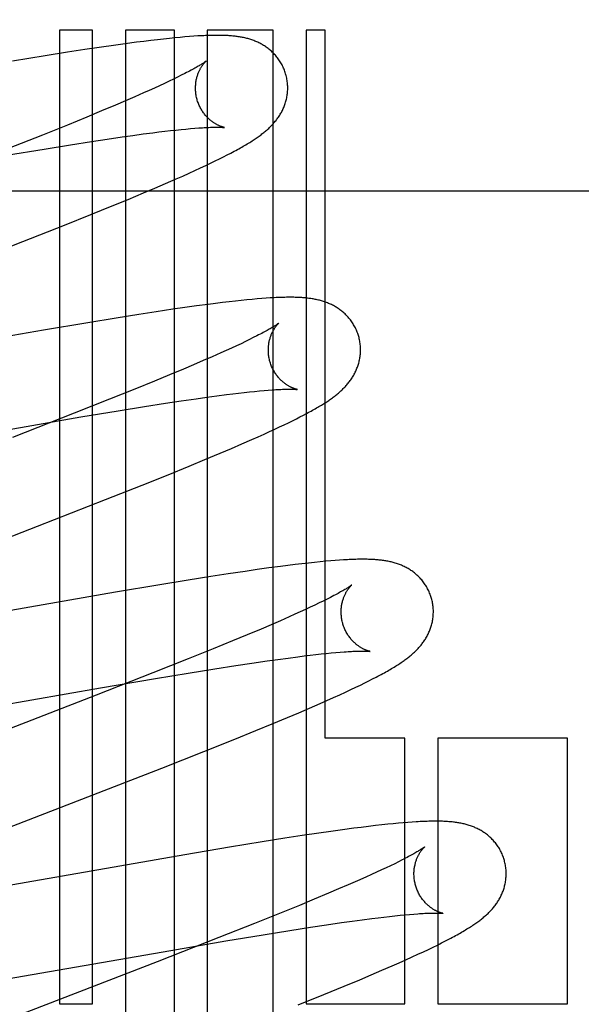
# Model space of a CAD drawing. Header units: inches. Extents: x 0 to 309, y 0 to 200.
# Tile 29 of 64: x 107.787 to 107.909, y 102.226 to 102.439. Entities that reach past the tile are written whole.
import ezdxf

# ---------------------------------------------------------------- set-up
doc = ezdxf.new("R2010")
doc.units = ezdxf.units.IN
doc.header["$LTSCALE"] = 17
doc.header["$MEASUREMENT"] = 0
doc.linetypes.add('HIDDEN', pattern=[0.2, 0.1, -0.1])
doc.layers.add('DEFAULT_2', color=8, linetype='HIDDEN')

msp = doc.modelspace()

# ---------------------------------------------------------------- linework, layer by layer
at = {"layer": 'DEFAULT_2', "color": 8, "linetype": 'HIDDEN'}
for p, q in [((107.80288, 102.43709), (107.79574, 102.43709)), ((107.79574, 102.43709), (107.79574, 102.22604)), ((107.80288, 102.22604), (107.80288, 102.43709)), ((107.82062, 102.43709), (107.81002, 102.43709)), ((107.81002, 102.43709), (107.81002, 102.1313)), ((107.81828, 102.4352), (107.81694, 102.43505)), ((107.81955, 102.43534), (107.81828, 102.4352)), ((107.82074, 102.43546), (107.81955, 102.43534)), ((107.82062, 102.07785), (107.82062, 102.43709)), ((107.82186, 102.43556), (107.82074, 102.43546)), ((107.82292, 102.43565), (107.82186, 102.43556)), ((107.82391, 102.43573), (107.82292, 102.43565)), ((107.82485, 102.4358), (107.82391, 102.43573)), ((107.84205, 102.43709), (107.82776, 102.43709)), ((107.82776, 102.43709), (107.82776, 102.06823)), ((107.84205, 102.05297), (107.84205, 102.43709)), ((107.85334, 102.43709), (107.84919, 102.43709)), ((107.84919, 102.43709), (107.84919, 102.22604)), ((107.85334, 102.28364), (107.85334, 102.43709)), ((107.80482, 102.43344), (107.80122, 102.4329)), ((107.80743, 102.43382), (107.80482, 102.43344)), ((107.80995, 102.43417), (107.80743, 102.43382)), ((107.8124, 102.43449), (107.80995, 102.43417)), ((107.81399, 102.43469), (107.8124, 102.43449)), ((107.8155, 102.43488), (107.81399, 102.43469)), ((107.81694, 102.43505), (107.8155, 102.43488)), ((107.79261, 102.43156), (107.78549, 102.43039)), ((107.79748, 102.43233), (107.79261, 102.43156)), ((107.80122, 102.4329), (107.79748, 102.43233)), ((107.82131, 102.42693), (107.82043, 102.4265)), ((107.82213, 102.42734), (107.82131, 102.42693)), ((107.82289, 102.42772), (107.82213, 102.42734)), ((107.81632, 102.42458), (107.81516, 102.42405)), ((107.81743, 102.42508), (107.81632, 102.42458)), ((107.81849, 102.42557), (107.81743, 102.42508)), ((107.81949, 102.42604), (107.81849, 102.42557)), ((107.82043, 102.4265), (107.81949, 102.42604)), ((107.81202, 102.42266), (107.80999, 102.42178)), ((107.81394, 102.42351), (107.81202, 102.42266)), ((107.81516, 102.42405), (107.81394, 102.42351)), ((107.80784, 102.42087), (107.80483, 102.4196)), ((107.80999, 102.42178), (107.80784, 102.42087)), ((107.80164, 102.41828), (107.79742, 102.41655)), ((107.80483, 102.4196), (107.80164, 102.41828)), ((107.79742, 102.41655), (107.79204, 102.41439)), ((107.82412, 102.41578), (107.82505, 102.41586)), ((107.79204, 102.41439), (107.78441, 102.41136)), ((107.80605, 102.4135), (107.80931, 102.41398)), ((107.80931, 102.41398), (107.81163, 102.41431)), ((107.81163, 102.41431), (107.81385, 102.41461)), ((107.81385, 102.41461), (107.81595, 102.41488)), ((107.81595, 102.41488), (107.81728, 102.41505)), ((107.81728, 102.41505), (107.81856, 102.4152)), ((107.81856, 102.4152), (107.81979, 102.41534)), ((107.81979, 102.41534), (107.82096, 102.41547)), ((107.82096, 102.41547), (107.82207, 102.41559)), ((107.82207, 102.41559), (107.82313, 102.41569)), ((107.82313, 102.41569), (107.82412, 102.41578)), ((107.79236, 102.41135), (107.7981, 102.41228)), ((107.7981, 102.41228), (107.80262, 102.41298)), ((107.80262, 102.41298), (107.80605, 102.4135)), ((107.78424, 102.41), (107.79236, 102.41135)), ((107.83039, 102.40921), (107.83126, 102.40965)), ((107.83126, 102.40965), (107.83209, 102.41007)), ((107.83209, 102.41007), (107.83286, 102.41047)), ((107.82629, 102.40725), (107.82742, 102.40778)), ((107.82742, 102.40778), (107.82847, 102.40828)), ((107.82847, 102.40828), (107.82946, 102.40876)), ((107.82946, 102.40876), (107.83039, 102.40921)), ((107.821, 102.40487), (107.82244, 102.4055)), ((107.82244, 102.4055), (107.8238, 102.40611)), ((107.8238, 102.40611), (107.82508, 102.40669)), ((107.82508, 102.40669), (107.82629, 102.40725)), ((107.81638, 102.40287), (107.81873, 102.40388)), ((107.81873, 102.40388), (107.821, 102.40487)), ((107.63154, 102.40229), (108.13154, 102.40229)), ((107.8106, 102.40044), (107.81396, 102.40185)), ((107.81396, 102.40185), (107.81638, 102.40287)), ((107.80253, 102.39715), (107.8071, 102.399)), ((107.8071, 102.399), (107.8106, 102.40044)), ((107.7968, 102.39486), (107.80253, 102.39715)), ((107.78774, 102.39128), (107.7968, 102.39486)), ((107.74827, 102.37597), (107.78774, 102.39128)), ((107.82793, 102.37767), (107.82545, 102.37733)), ((107.82952, 102.37787), (107.82793, 102.37767)), ((107.83104, 102.37806), (107.82952, 102.37787)), ((107.83248, 102.37823), (107.83104, 102.37806)), ((107.83385, 102.37838), (107.83248, 102.37823)), ((107.83514, 102.37852), (107.83385, 102.37838)), ((107.83635, 102.37865), (107.83514, 102.37852)), ((107.83749, 102.37875), (107.83635, 102.37865)), ((107.83855, 102.37885), (107.83749, 102.37875)), ((107.83956, 102.37893), (107.83855, 102.37885)), ((107.8405, 102.379), (107.83956, 102.37893)), ((107.81288, 102.37548), (107.80799, 102.3747)), ((107.81665, 102.37606), (107.81288, 102.37548)), ((107.82027, 102.3766), (107.81665, 102.37606)), ((107.82289, 102.37698), (107.82027, 102.3766)), ((107.82545, 102.37733), (107.82289, 102.37698)), ((107.80186, 102.3737), (107.79223, 102.37207)), ((107.80799, 102.3747), (107.80186, 102.3737)), ((107.79223, 102.37207), (107.74464, 102.36379)), ((107.83507, 102.36915), (107.83406, 102.36868)), ((107.83602, 102.36961), (107.83507, 102.36915)), ((107.83691, 102.37004), (107.83602, 102.36961)), ((107.83774, 102.37046), (107.83691, 102.37004)), ((107.83852, 102.37085), (107.83774, 102.37046)), ((107.83071, 102.36715), (107.82885, 102.36633)), ((107.83188, 102.36768), (107.83071, 102.36715)), ((107.833, 102.36819), (107.83188, 102.36768)), ((107.83406, 102.36868), (107.833, 102.36819)), ((107.82688, 102.36547), (107.8248, 102.36457)), ((107.82885, 102.36633), (107.82688, 102.36547)), ((107.82261, 102.36364), (107.81954, 102.36236)), ((107.8248, 102.36457), (107.82261, 102.36364)), ((107.8163, 102.36102), (107.81202, 102.35928)), ((107.81954, 102.36236), (107.8163, 102.36102)), ((107.81202, 102.35928), (107.80659, 102.3571)), ((107.83195, 102.35811), (107.83327, 102.35828)), ((107.83327, 102.35828), (107.83455, 102.35843)), ((107.83455, 102.35843), (107.83577, 102.35857)), ((107.83577, 102.35857), (107.83693, 102.3587)), ((107.83693, 102.3587), (107.83803, 102.35881)), ((107.83803, 102.35881), (107.83908, 102.35891)), ((107.83908, 102.35891), (107.84006, 102.359)), ((107.84006, 102.359), (107.84098, 102.35908)), ((107.80659, 102.3571), (107.79889, 102.35405)), ((107.81417, 102.35553), (107.81868, 102.35623)), ((107.81868, 102.35623), (107.8221, 102.35675)), ((107.8221, 102.35675), (107.82534, 102.35722)), ((107.82534, 102.35722), (107.82766, 102.35755)), ((107.82766, 102.35755), (107.82986, 102.35784)), ((107.82986, 102.35784), (107.83195, 102.35811)), ((107.79889, 102.35405), (107.78549, 102.34882)), ((107.80034, 102.35326), (107.80844, 102.35461)), ((107.80844, 102.35461), (107.81417, 102.35553)), ((107.8486, 102.35365), (107.8493, 102.35402)), ((107.78847, 102.35123), (107.80034, 102.35326)), ((107.84444, 102.35157), (107.84537, 102.35202)), ((107.84537, 102.35202), (107.84624, 102.35245)), ((107.84624, 102.35245), (107.84707, 102.35286)), ((107.84707, 102.35286), (107.84785, 102.35326)), ((107.84785, 102.35326), (107.8486, 102.35365)), ((107.74064, 102.34291), (107.78847, 102.35123)), ((107.84007, 102.34954), (107.84127, 102.35008)), ((107.84127, 102.35008), (107.84239, 102.3506)), ((107.84239, 102.3506), (107.84345, 102.3511)), ((107.84345, 102.3511), (107.84444, 102.35157)), ((107.83528, 102.34741), (107.83744, 102.34836)), ((107.83744, 102.34836), (107.83879, 102.34896)), ((107.83879, 102.34896), (107.84007, 102.34954)), ((107.83057, 102.3454), (107.83298, 102.34642)), ((107.83298, 102.34642), (107.83528, 102.34741)), ((107.82381, 102.34259), (107.82725, 102.34401)), ((107.82725, 102.34401), (107.83057, 102.3454)), ((107.8193, 102.34075), (107.82381, 102.34259)), ((107.81364, 102.33848), (107.8193, 102.34075)), ((107.8057, 102.33534), (107.81364, 102.33848)), ((107.79097, 102.32959), (107.8057, 102.33534)), ((107.75437, 102.31541), (107.79097, 102.32959)), ((107.85343, 102.32198), (107.85227, 102.32187)), ((107.85452, 102.32207), (107.85343, 102.32198)), ((107.85552, 102.32215), (107.85452, 102.32207)), ((107.85646, 102.32222), (107.85552, 102.32215)), ((107.83594, 102.31979), (107.83231, 102.31925)), ((107.83857, 102.32017), (107.83594, 102.31979)), ((107.84112, 102.32053), (107.83857, 102.32017)), ((107.84361, 102.32086), (107.84112, 102.32053)), ((107.84522, 102.32107), (107.84361, 102.32086)), ((107.84678, 102.32126), (107.84522, 102.32107)), ((107.84827, 102.32144), (107.84678, 102.32126)), ((107.84968, 102.3216), (107.84827, 102.32144)), ((107.85102, 102.32174), (107.84968, 102.3216)), ((107.85227, 102.32187), (107.85102, 102.32174)), ((107.82362, 102.31788), (107.81748, 102.31688)), ((107.82853, 102.31866), (107.82362, 102.31788)), ((107.83231, 102.31925), (107.82853, 102.31866)), ((107.81748, 102.31688), (107.80782, 102.31525)), ((107.80782, 102.31525), (107.76127, 102.30714)), ((107.85374, 102.31377), (107.85292, 102.31336)), ((107.8545, 102.31415), (107.85374, 102.31377)), ((107.84904, 102.31152), (107.84793, 102.31101)), ((107.8501, 102.31201), (107.84904, 102.31152)), ((107.8511, 102.31248), (107.8501, 102.31201)), ((107.85204, 102.31293), (107.8511, 102.31248)), ((107.85292, 102.31336), (107.85204, 102.31293)), ((107.84555, 102.30994), (107.84363, 102.30909)), ((107.84677, 102.31048), (107.84555, 102.30994)), ((107.84793, 102.31101), (107.84677, 102.31048)), ((107.83945, 102.30729), (107.83643, 102.30602)), ((107.84159, 102.30821), (107.83945, 102.30729)), ((107.84363, 102.30909), (107.84159, 102.30821)), ((107.83643, 102.30602), (107.83323, 102.3047)), ((107.829, 102.30297), (107.82362, 102.3008)), ((107.83323, 102.3047), (107.829, 102.30297)), ((107.82362, 102.3008), (107.81597, 102.29777)), ((107.84071, 102.30037), (107.84305, 102.3007)), ((107.84305, 102.3007), (107.84528, 102.301)), ((107.84528, 102.301), (107.8474, 102.30128)), ((107.8474, 102.30128), (107.84874, 102.30145)), ((107.84874, 102.30145), (107.85004, 102.3016)), ((107.85004, 102.3016), (107.85127, 102.30175)), ((107.85127, 102.30175), (107.85245, 102.30188)), ((107.85245, 102.30188), (107.85357, 102.30199)), ((107.85357, 102.30199), (107.85464, 102.3021)), ((107.85464, 102.3021), (107.85564, 102.30219)), ((107.85564, 102.30219), (107.85658, 102.30227)), ((107.82363, 102.29772), (107.82941, 102.29865)), ((107.82941, 102.29865), (107.83397, 102.29937)), ((107.83397, 102.29937), (107.83743, 102.29989)), ((107.83743, 102.29989), (107.84071, 102.30037)), ((107.81597, 102.29777), (107.80367, 102.29295)), ((107.80461, 102.2945), (107.81651, 102.29653)), ((107.81651, 102.29653), (107.82363, 102.29772)), ((107.8628, 102.29604), (107.86362, 102.29646)), ((107.86362, 102.29646), (107.8644, 102.29686)), ((107.75653, 102.28614), (107.80461, 102.2945)), ((107.85892, 102.29416), (107.85999, 102.29466)), ((107.85999, 102.29466), (107.86099, 102.29515)), ((107.86099, 102.29515), (107.86192, 102.2956)), ((107.86192, 102.2956), (107.8628, 102.29604)), ((107.80367, 102.29295), (107.76373, 102.27747)), ((107.85368, 102.29177), (107.85512, 102.29241)), ((107.85512, 102.29241), (107.85649, 102.29303)), ((107.85649, 102.29303), (107.85776, 102.29361)), ((107.85776, 102.29361), (107.85892, 102.29416)), ((107.84761, 102.28914), (107.84995, 102.29014)), ((107.84995, 102.29014), (107.85221, 102.29112)), ((107.85221, 102.29112), (107.85368, 102.29177)), ((107.8418, 102.2867), (107.84517, 102.28811)), ((107.84517, 102.28811), (107.84761, 102.28914)), ((107.83829, 102.28526), (107.8418, 102.2867)), ((107.83371, 102.28341), (107.83829, 102.28526)), ((107.87062, 102.28364), (107.85334, 102.28364)), ((107.87062, 102.22604), (107.87062, 102.28364)), ((107.90587, 102.28364), (107.87776, 102.28364)), ((107.87776, 102.28364), (107.87776, 102.22604)), ((107.90587, 102.22604), (107.90587, 102.28364)), ((107.82699, 102.28072), (107.83371, 102.28341)), ((107.81787, 102.27713), (107.82699, 102.28072)), ((107.77056, 102.25877), (107.81787, 102.27713)), ((107.86115, 102.26429), (107.85955, 102.26409)), ((107.86271, 102.26449), (107.86115, 102.26429)), ((107.8642, 102.26466), (107.86271, 102.26449)), ((107.86559, 102.26482), (107.8642, 102.26466)), ((107.86688, 102.26496), (107.86559, 102.26482)), ((107.86808, 102.26508), (107.86688, 102.26496)), ((107.8692, 102.26518), (107.86808, 102.26508)), ((107.87025, 102.26528), (107.8692, 102.26518)), ((107.87124, 102.26536), (107.87025, 102.26528)), ((107.87217, 102.26542), (107.87124, 102.26536)), ((107.84833, 102.26249), (107.84457, 102.26191)), ((107.85195, 102.26303), (107.84833, 102.26249)), ((107.85457, 102.26341), (107.85195, 102.26303)), ((107.8571, 102.26376), (107.85457, 102.26341)), ((107.85955, 102.26409), (107.8571, 102.26376)), ((107.83969, 102.26114), (107.83255, 102.25997)), ((107.84457, 102.26191), (107.83969, 102.26114)), ((107.82288, 102.25833), (107.77643, 102.25024)), ((107.83255, 102.25997), (107.82288, 102.25833)), ((107.8675, 102.25598), (107.86655, 102.25552)), ((107.8684, 102.25641), (107.8675, 102.25598)), ((107.86924, 102.25683), (107.8684, 102.25641)), ((107.87002, 102.25722), (107.86924, 102.25683)), ((107.86334, 102.25404), (107.86216, 102.25351)), ((107.86446, 102.25455), (107.86334, 102.25404)), ((107.86553, 102.25505), (107.86446, 102.25455)), ((107.86655, 102.25552), (107.86553, 102.25505)), ((107.85832, 102.25182), (107.85623, 102.25093)), ((107.8603, 102.25269), (107.85832, 102.25182)), ((107.86216, 102.25351), (107.8603, 102.25269)), ((107.85404, 102.25), (107.85096, 102.24871)), ((107.85623, 102.25093), (107.85404, 102.25)), ((107.84772, 102.24737), (107.84343, 102.24563)), ((107.85096, 102.24871), (107.84772, 102.24737)), ((107.84343, 102.24563), (107.83799, 102.24345)), ((107.86728, 102.24498), (107.86845, 102.24511)), ((107.86845, 102.24511), (107.86955, 102.24522)), ((107.86955, 102.24522), (107.8706, 102.24532)), ((107.8706, 102.24532), (107.87159, 102.24541)), ((107.87159, 102.24541), (107.87252, 102.24549)), ((107.83799, 102.24345), (107.83029, 102.24039)), ((107.85015, 102.24263), (107.85358, 102.24315)), ((107.85358, 102.24315), (107.85683, 102.24363)), ((107.85683, 102.24363), (107.85915, 102.24395)), ((107.85915, 102.24395), (107.86135, 102.24425)), ((107.86135, 102.24425), (107.86345, 102.24452)), ((107.86345, 102.24452), (107.86478, 102.24469)), ((107.86478, 102.24469), (107.86606, 102.24484)), ((107.86606, 102.24484), (107.86728, 102.24498)), ((107.83178, 102.23966), (107.83989, 102.241)), ((107.83989, 102.241), (107.84563, 102.24193)), ((107.84563, 102.24193), (107.85015, 102.24263)), ((107.83029, 102.24039), (107.81688, 102.23516)), ((107.81989, 102.23762), (107.83178, 102.23966)), ((107.87671, 102.23832), (107.87766, 102.23878)), ((107.87766, 102.23878), (107.87854, 102.23923)), ((107.87854, 102.23923), (107.87938, 102.23965)), ((107.87938, 102.23965), (107.88016, 102.24006)), ((107.77312, 102.22948), (107.81989, 102.23762)), ((107.87216, 102.23619), (107.87343, 102.23677)), ((107.87343, 102.23677), (107.87461, 102.23732)), ((107.87461, 102.23732), (107.8757, 102.23783)), ((107.8757, 102.23783), (107.87671, 102.23832)), ((107.81688, 102.23516), (107.77921, 102.22056)), ((107.86788, 102.23428), (107.86936, 102.23493)), ((107.86936, 102.23493), (107.8708, 102.23557)), ((107.8708, 102.23557), (107.87216, 102.23619)), ((107.86083, 102.23126), (107.86327, 102.23229)), ((107.86327, 102.23229), (107.86562, 102.23329)), ((107.86562, 102.23329), (107.86788, 102.23428)), ((107.85745, 102.22986), (107.86083, 102.23126)), ((107.84748, 102.2258), (107.85304, 102.22805)), ((107.85304, 102.22805), (107.85745, 102.22986)), ((107.79574, 102.22604), (107.80288, 102.22604)), ((107.84919, 102.22604), (107.87062, 102.22604)), ((107.87776, 102.22604), (107.90587, 102.22604))]:
    msp.add_line(p, q, dxfattribs=at)
for points in [[(107.84481, 102.42747), (107.84475, 102.42768), (107.84467, 102.42793), (107.84459, 102.42817), (107.8445, 102.42842), (107.8444, 102.42866), (107.8443, 102.4289), (107.8442, 102.42913), (107.84408, 102.42936), (107.84397, 102.42959), (107.84384, 102.42982), (107.84371, 102.43004), (107.84358, 102.43026), (107.84344, 102.43047), (107.8433, 102.43068), (107.84316, 102.43089), (107.84301, 102.43109), (107.84285, 102.43129), (107.84269, 102.43148), (107.84253, 102.43167), (107.84236, 102.43186), (107.8422, 102.43203), (107.84202, 102.43221), (107.84185, 102.43238), (107.84167, 102.43254), (107.84149, 102.4327), (107.84131, 102.43286), (107.84113, 102.43301), (107.84094, 102.43315), (107.84075, 102.4333), (107.84056, 102.43343), (107.84036, 102.43357), (107.84017, 102.4337), (107.83997, 102.43382), (107.83976, 102.43395), (107.83956, 102.43406), (107.83935, 102.43418), (107.83915, 102.43428), (107.83894, 102.43439), (107.83873, 102.43449), (107.83852, 102.43458), (107.83831, 102.43467), (107.83809, 102.43476), (107.83788, 102.43485), (107.83766, 102.43493), (107.83744, 102.435), (107.83722, 102.43508), (107.837, 102.43515), (107.83677, 102.43522), (107.83655, 102.43528), (107.83632, 102.43534), (107.8361, 102.43539), (107.83587, 102.43545), (107.83564, 102.4355), (107.83541, 102.43554), (107.83518, 102.43559), (107.83495, 102.43563), (107.83472, 102.43567), (107.83449, 102.4357), (107.83425, 102.43574), (107.83402, 102.43577), (107.83378, 102.4358), (107.83354, 102.43582), (107.83329, 102.43585), (107.83304, 102.43587), (107.83279, 102.43589), (107.83253, 102.43591), (107.83226, 102.43593), (107.83199, 102.43594), (107.83171, 102.43596), (107.83142, 102.43597), (107.83113, 102.43598), (107.83083, 102.43599), (107.83052, 102.43599), (107.83021, 102.43599), (107.82988, 102.43599), (107.82955, 102.43599), (107.82921, 102.43599), (107.82886, 102.43598), (107.82851, 102.43598), (107.82814, 102.43597), (107.82777, 102.43595), (107.82738, 102.43594), (107.82699, 102.43592), (107.82658, 102.4359), (107.82616, 102.43588), (107.82574, 102.43586), (107.82485, 102.4358)], [(107.82749, 102.43041), (107.82748, 102.4304), (107.82747, 102.43039), (107.82745, 102.43037), (107.82741, 102.43035), (107.82737, 102.43032), (107.82732, 102.43028), (107.82726, 102.43024), (107.82719, 102.43019), (107.82711, 102.43013), (107.82702, 102.43006), (107.82691, 102.42999), (107.82679, 102.42991), (107.82665, 102.42983), (107.82651, 102.42973), (107.82635, 102.42963), (107.82617, 102.42953), (107.82598, 102.42941), (107.82578, 102.42929), (107.82556, 102.42916), (107.82532, 102.42903), (107.82507, 102.42889), (107.82481, 102.42874), (107.82453, 102.42859), (107.82423, 102.42843), (107.82392, 102.42826), (107.82359, 102.42809), (107.82325, 102.42791), (107.82289, 102.42772)], [(107.82554, 102.42211), (107.82549, 102.42231), (107.82543, 102.42254), (107.82538, 102.42278), (107.82534, 102.42301), (107.8253, 102.42325), (107.82527, 102.42348), (107.82525, 102.42372), (107.82523, 102.42395), (107.82521, 102.42418), (107.82521, 102.42441), (107.82521, 102.42464), (107.82521, 102.42486), (107.82522, 102.42508), (107.82524, 102.4253), (107.82526, 102.42552), (107.82528, 102.42573), (107.82531, 102.42594), (107.82535, 102.42615), (107.82538, 102.42635), (107.82543, 102.42654), (107.82547, 102.42674), (107.82552, 102.42692), (107.82557, 102.4271), (107.82562, 102.42728), (107.82568, 102.42744), (107.82574, 102.42761), (107.8258, 102.42777), (107.82586, 102.42792), (107.82592, 102.42807), (107.82598, 102.42822), (107.82605, 102.42836), (107.82611, 102.42849), (107.82618, 102.42862), (107.82625, 102.42875), (107.82631, 102.42887), (107.82638, 102.42898), (107.82644, 102.42909), (107.82651, 102.4292), (107.82658, 102.4293), (107.82664, 102.4294), (107.8267, 102.42949), (107.82677, 102.42958), (107.82683, 102.42966), (107.82689, 102.42974), (107.82695, 102.42982), (107.82701, 102.42989), (107.82706, 102.42996), (107.82712, 102.43002), (107.82717, 102.43008), (107.82722, 102.43013), (107.82726, 102.43018), (107.8273, 102.43023), (107.82734, 102.43027), (107.82738, 102.4303), (107.82741, 102.43033), (107.82744, 102.43036), (107.82746, 102.43038), (107.82748, 102.43039), (107.82749, 102.4304), (107.82749, 102.43041)], [(107.83286, 102.41047), (107.83323, 102.41067), (107.83359, 102.41086), (107.83395, 102.41105), (107.83429, 102.41123), (107.83462, 102.41142), (107.83494, 102.4116), (107.83525, 102.41177), (107.83556, 102.41195), (107.83585, 102.41212), (107.83614, 102.41229), (107.83642, 102.41246), (107.83669, 102.41262), (107.83695, 102.41278), (107.83721, 102.41294), (107.83746, 102.4131), (107.8377, 102.41326), (107.83794, 102.41341), (107.83817, 102.41357), (107.83839, 102.41372), (107.83861, 102.41387), (107.83882, 102.41402), (107.83903, 102.41416), (107.83923, 102.41431), (107.83943, 102.41446), (107.83962, 102.41461), (107.83981, 102.41476), (107.84, 102.41491), (107.84018, 102.41506), (107.84037, 102.41521), (107.84054, 102.41536), (107.84072, 102.41551), (107.8409, 102.41567), (107.84107, 102.41583), (107.84124, 102.41599), (107.84141, 102.41615), (107.84157, 102.41632), (107.84174, 102.41649), (107.8419, 102.41666), (107.84206, 102.41683), (107.84221, 102.417), (107.84236, 102.41718), (107.84251, 102.41736), (107.84266, 102.41754), (107.8428, 102.41773), (107.84294, 102.41791), (107.84308, 102.4181), (107.84321, 102.41829), (107.84334, 102.41849), (107.84346, 102.41868), (107.84358, 102.41888), (107.8437, 102.41909), (107.84382, 102.41929), (107.84393, 102.4195), (107.84404, 102.41971), (107.84414, 102.41993), (107.84424, 102.42014), (107.84433, 102.42036), (107.84442, 102.42058), (107.84451, 102.4208), (107.84459, 102.42103), (107.84466, 102.42125), (107.84474, 102.42148), (107.8448, 102.42172), (107.84487, 102.42195), (107.84492, 102.42219), (107.84498, 102.42243), (107.84502, 102.42268), (107.84507, 102.42292), (107.8451, 102.42317), (107.84513, 102.42342), (107.84516, 102.42367), (107.84518, 102.42393), (107.84519, 102.42418), (107.8452, 102.42444), (107.8452, 102.42469), (107.84519, 102.42495), (107.84518, 102.42521), (107.84517, 102.42547), (107.84514, 102.42572), (107.84511, 102.42598), (107.84508, 102.42624), (107.84503, 102.4265), (107.84498, 102.42675), (107.84493, 102.427), (107.84487, 102.42726), (107.84481, 102.42747)], [(107.83149, 102.41601), (107.83149, 102.41601), (107.83149, 102.41601), (107.83147, 102.41602), (107.83145, 102.41602), (107.83142, 102.41603), (107.83138, 102.41604), (107.83134, 102.41605), (107.83129, 102.41606), (107.83124, 102.41607), (107.83118, 102.41609), (107.83111, 102.41611), (107.83104, 102.41613), (107.83097, 102.41615), (107.83089, 102.41618), (107.83081, 102.41621), (107.83072, 102.41624), (107.83063, 102.41627), (107.83054, 102.41631), (107.83044, 102.41635), (107.83034, 102.4164), (107.83024, 102.41644), (107.83013, 102.41649), (107.83002, 102.41655), (107.82991, 102.4166), (107.8298, 102.41666), (107.82968, 102.41673), (107.82956, 102.4168), (107.82944, 102.41687), (107.82932, 102.41695), (107.82919, 102.41703), (107.82907, 102.41711), (107.82894, 102.4172), (107.82881, 102.4173), (107.82867, 102.4174), (107.82854, 102.41751), (107.82841, 102.41762), (107.82827, 102.41773), (107.82814, 102.41786), (107.828, 102.41798), (107.82786, 102.41812), (107.82773, 102.41826), (107.82759, 102.4184), (107.82746, 102.41856), (107.82732, 102.41871), (107.82719, 102.41888), (107.82706, 102.41905), (107.82693, 102.41922), (107.8268, 102.4194), (107.82668, 102.41959), (107.82656, 102.41978), (107.82644, 102.41997), (107.82633, 102.42017), (107.82622, 102.42038), (107.82612, 102.42058), (107.82602, 102.4208), (107.82592, 102.42101), (107.82583, 102.42123), (107.82575, 102.42146), (107.82567, 102.42168), (107.8256, 102.42191), (107.82554, 102.42211)], [(107.82505, 102.41586), (107.82592, 102.41592), (107.82634, 102.41595), (107.82673, 102.41597), (107.82711, 102.416), (107.82747, 102.41602), (107.82781, 102.41603), (107.82812, 102.41605), (107.82842, 102.41606), (107.82871, 102.41607), (107.82897, 102.41607), (107.82922, 102.41608), (107.82946, 102.41608), (107.82968, 102.41608), (107.82989, 102.41609), (107.83008, 102.41608), (107.83026, 102.41608), (107.83043, 102.41608), (107.83059, 102.41607), (107.83073, 102.41607), (107.83085, 102.41606), (107.83097, 102.41606), (107.83107, 102.41605), (107.83116, 102.41605), (107.83124, 102.41604), (107.83131, 102.41603), (107.83136, 102.41603), (107.83141, 102.41602), (107.83144, 102.41602), (107.83147, 102.41602), (107.83149, 102.41601), (107.83149, 102.41601)], [(107.8606, 102.37068), (107.86054, 102.37089), (107.86046, 102.37114), (107.86038, 102.37138), (107.86029, 102.37163), (107.86019, 102.37187), (107.86009, 102.37211), (107.85998, 102.37234), (107.85987, 102.37258), (107.85975, 102.37281), (107.85963, 102.37303), (107.8595, 102.37326), (107.85937, 102.37347), (107.85923, 102.37369), (107.85909, 102.3739), (107.85894, 102.37411), (107.85879, 102.37431), (107.85863, 102.37451), (107.85847, 102.3747), (107.85831, 102.37489), (107.85815, 102.37507), (107.85798, 102.37525), (107.8578, 102.37543), (107.85763, 102.3756), (107.85745, 102.37576), (107.85727, 102.37592), (107.85709, 102.37608), (107.8569, 102.37623), (107.85672, 102.37637), (107.85653, 102.37652), (107.85633, 102.37665), (107.85614, 102.37679), (107.85594, 102.37692), (107.85574, 102.37704), (107.85553, 102.37717), (107.85533, 102.37728), (107.85512, 102.3774), (107.85492, 102.3775), (107.85471, 102.37761), (107.8545, 102.37771), (107.85429, 102.3778), (107.85407, 102.37789), (107.85386, 102.37798), (107.85364, 102.37807), (107.85342, 102.37815), (107.8532, 102.37822), (107.85298, 102.3783), (107.85276, 102.37837), (107.85253, 102.37843), (107.85231, 102.3785), (107.85208, 102.37856), (107.85185, 102.37861), (107.85162, 102.37866), (107.8514, 102.37871), (107.85117, 102.37876), (107.85093, 102.3788), (107.8507, 102.37885), (107.85047, 102.37888), (107.85023, 102.37892), (107.84999, 102.37895), (107.84975, 102.37898), (107.84951, 102.37901), (107.84927, 102.37904), (107.84902, 102.37906), (107.84876, 102.37909), (107.84851, 102.37911), (107.84824, 102.37913), (107.84797, 102.37914), (107.8477, 102.37916), (107.84742, 102.37917), (107.84713, 102.37918), (107.84683, 102.37919), (107.84653, 102.3792), (107.84622, 102.3792), (107.8459, 102.3792), (107.84558, 102.3792), (107.84524, 102.3792), (107.8449, 102.3792), (107.84455, 102.37919), (107.84419, 102.37918), (107.84382, 102.37917), (107.84344, 102.37916), (107.84306, 102.37914), (107.84266, 102.37913), (107.84225, 102.37911), (107.84183, 102.37908), (107.8414, 102.37906), (107.8405, 102.379)], [(107.84328, 102.37362), (107.84328, 102.37361), (107.84326, 102.3736), (107.84324, 102.37358), (107.84322, 102.37356), (107.84318, 102.37354), (107.84313, 102.3735), (107.84308, 102.37346), (107.84302, 102.37342), (107.84294, 102.37337), (107.84286, 102.37331), (107.84277, 102.37324), (107.84266, 102.37317), (107.84254, 102.3731), (107.84241, 102.37302), (107.84227, 102.37293), (107.84212, 102.37283), (107.84196, 102.37273), (107.84178, 102.37263), (107.84159, 102.37252), (107.84139, 102.3724), (107.84118, 102.37227), (107.84095, 102.37214), (107.84071, 102.37201), (107.84045, 102.37187), (107.84017, 102.37172), (107.83988, 102.37156), (107.83957, 102.37139), (107.83924, 102.37122), (107.83889, 102.37104), (107.83852, 102.37085)], [(107.84133, 102.36532), (107.84128, 102.36552), (107.84122, 102.36575), (107.84117, 102.36598), (107.84113, 102.36622), (107.84109, 102.36645), (107.84106, 102.36669), (107.84104, 102.36692), (107.84102, 102.36715), (107.84101, 102.36738), (107.841, 102.36761), (107.841, 102.36784), (107.841, 102.36806), (107.84101, 102.36829), (107.84103, 102.36851), (107.84105, 102.36872), (107.84107, 102.36893), (107.8411, 102.36914), (107.84114, 102.36935), (107.84117, 102.36955), (107.84121, 102.36974), (107.84126, 102.36994), (107.84131, 102.37012), (107.84136, 102.3703), (107.84141, 102.37047), (107.84147, 102.37064), (107.84152, 102.37081), (107.84158, 102.37097), (107.84164, 102.37112), (107.84171, 102.37127), (107.84177, 102.37142), (107.84184, 102.37156), (107.8419, 102.37169), (107.84197, 102.37182), (107.84203, 102.37194), (107.8421, 102.37206), (107.84216, 102.37218), (107.84223, 102.37229), (107.8423, 102.3724), (107.84236, 102.3725), (107.84243, 102.3726), (107.84249, 102.37269), (107.84255, 102.37278), (107.84261, 102.37286), (107.84267, 102.37294), (107.84273, 102.37302), (107.84279, 102.37309), (107.84285, 102.37316), (107.8429, 102.37322), (107.84295, 102.37328), (107.843, 102.37334), (107.84305, 102.37339), (107.84309, 102.37343), (107.84313, 102.37347), (107.84317, 102.37351), (107.8432, 102.37354), (107.84322, 102.37356), (107.84325, 102.37358), (107.84326, 102.3736), (107.84328, 102.37361), (107.84328, 102.37361)], [(107.8493, 102.35402), (107.84963, 102.3542), (107.84995, 102.35438), (107.85027, 102.35455), (107.85058, 102.35472), (107.85087, 102.35489), (107.85116, 102.35505), (107.85144, 102.35521), (107.85171, 102.35537), (107.85198, 102.35553), (107.85224, 102.35568), (107.85249, 102.35583), (107.85273, 102.35598), (107.85297, 102.35613), (107.8532, 102.35628), (107.85343, 102.35643), (107.85365, 102.35657), (107.85387, 102.35672), (107.85408, 102.35686), (107.85429, 102.357), (107.85449, 102.35714), (107.85469, 102.35729), (107.85489, 102.35743), (107.85508, 102.35757), (107.85528, 102.35771), (107.85546, 102.35786), (107.85565, 102.358), (107.85583, 102.35815), (107.85602, 102.3583), (107.8562, 102.35845), (107.85638, 102.3586), (107.85655, 102.35876), (107.85672, 102.35891), (107.8569, 102.35907), (107.85707, 102.35923), (107.85723, 102.3594), (107.8574, 102.35956), (107.85756, 102.35973), (107.85772, 102.3599), (107.85788, 102.36007), (107.85803, 102.36025), (107.85818, 102.36043), (107.85833, 102.36061), (107.85848, 102.36079), (107.85862, 102.36097), (107.85875, 102.36116), (107.85889, 102.36134), (107.85902, 102.36153), (107.85915, 102.36173), (107.85927, 102.36192), (107.85939, 102.36212), (107.85951, 102.36233), (107.85962, 102.36253), (107.85974, 102.36274), (107.85984, 102.36295), (107.85994, 102.36316), (107.86004, 102.36338), (107.86013, 102.3636), (107.86022, 102.36382), (107.86031, 102.36404), (107.86039, 102.36426), (107.86046, 102.36449), (107.86053, 102.36472), (107.8606, 102.36495), (107.86066, 102.36519), (107.86072, 102.36542), (107.86077, 102.36566), (107.86082, 102.36591), (107.86086, 102.36615), (107.8609, 102.3664), (107.86093, 102.36665), (107.86095, 102.3669), (107.86097, 102.36715), (107.86098, 102.3674), (107.86099, 102.36766), (107.86099, 102.36791), (107.86098, 102.36817), (107.86097, 102.36843), (107.86096, 102.36868), (107.86093, 102.36894), (107.8609, 102.3692), (107.86087, 102.36945), (107.86082, 102.36971), (107.86077, 102.36996), (107.86072, 102.37022), (107.86066, 102.37047), (107.8606, 102.37068)], [(107.84729, 102.35922), (107.84728, 102.35922), (107.84726, 102.35923), (107.84724, 102.35923), (107.84721, 102.35924), (107.84717, 102.35924), (107.84713, 102.35925), (107.84708, 102.35927), (107.84703, 102.35928), (107.84697, 102.3593), (107.8469, 102.35932), (107.84683, 102.35934), (107.84676, 102.35936), (107.84668, 102.35939), (107.8466, 102.35942), (107.84651, 102.35945), (107.84642, 102.35948), (107.84633, 102.35952), (107.84623, 102.35956), (107.84613, 102.3596), (107.84603, 102.35965), (107.84592, 102.3597), (107.84581, 102.35975), (107.8457, 102.35981), (107.84559, 102.35987), (107.84547, 102.35994), (107.84536, 102.36), (107.84524, 102.36008), (107.84511, 102.36015), (107.84499, 102.36024), (107.84486, 102.36032), (107.84473, 102.36041), (107.8446, 102.36051), (107.84447, 102.36061), (107.84433, 102.36072), (107.8442, 102.36083), (107.84407, 102.36094), (107.84393, 102.36106), (107.84379, 102.36119), (107.84366, 102.36133), (107.84352, 102.36147), (107.84338, 102.36161), (107.84325, 102.36176), (107.84311, 102.36192), (107.84298, 102.36209), (107.84285, 102.36225), (107.84272, 102.36243), (107.84259, 102.36261), (107.84247, 102.36279), (107.84235, 102.36299), (107.84223, 102.36318), (107.84212, 102.36338), (107.84201, 102.36358), (107.84191, 102.36379), (107.84181, 102.36401), (107.84171, 102.36422), (107.84162, 102.36444), (107.84154, 102.36467), (107.84146, 102.36489), (107.84139, 102.36512), (107.84133, 102.36532)], [(107.84098, 102.35908), (107.84185, 102.35914), (107.84225, 102.35917), (107.84264, 102.35919), (107.84301, 102.35921), (107.84337, 102.35923), (107.84371, 102.35925), (107.84404, 102.35926), (107.84434, 102.35927), (107.84463, 102.35928), (107.84491, 102.35929), (107.84517, 102.35929), (107.84541, 102.35929), (107.84564, 102.35929), (107.84585, 102.35929), (107.84604, 102.35929), (107.84621, 102.35929), (107.84637, 102.35928), (107.84651, 102.35928), (107.84664, 102.35927), (107.84676, 102.35927), (107.84686, 102.35926), (107.84695, 102.35925), (107.84703, 102.35925), (107.8471, 102.35924), (107.84715, 102.35924), (107.8472, 102.35923), (107.84723, 102.35923), (107.84726, 102.35922), (107.84728, 102.35922), (107.84728, 102.35922)], [(107.87639, 102.31389), (107.87633, 102.3141), (107.87625, 102.31435), (107.87617, 102.31459), (107.87608, 102.31484), (107.87598, 102.31508), (107.87588, 102.31532), (107.87577, 102.31556), (107.87566, 102.31579), (107.87554, 102.31602), (107.87542, 102.31625), (107.87529, 102.31647), (107.87516, 102.31669), (107.87502, 102.3169), (107.87487, 102.31711), (107.87473, 102.31732), (107.87458, 102.31752), (107.87442, 102.31772), (107.87426, 102.31792), (107.8741, 102.3181), (107.87393, 102.31829), (107.87376, 102.31847), (107.87359, 102.31864), (107.87341, 102.31881), (107.87323, 102.31898), (107.87305, 102.31914), (107.87287, 102.31929), (107.87269, 102.31944), (107.8725, 102.31959), (107.87231, 102.31973), (107.87211, 102.31987), (107.87192, 102.32), (107.87172, 102.32013), (107.87152, 102.32026), (107.87131, 102.32038), (107.87111, 102.3205), (107.8709, 102.32061), (107.87069, 102.32072), (107.87048, 102.32082), (107.87027, 102.32092), (107.87006, 102.32102), (107.86985, 102.32111), (107.86964, 102.3212), (107.86942, 102.32128), (107.8692, 102.32136), (107.86898, 102.32144), (107.86876, 102.32151), (107.86853, 102.32158), (107.86831, 102.32165), (107.86808, 102.32171), (107.86785, 102.32177), (107.86763, 102.32182), (107.8674, 102.32188), (107.86717, 102.32193), (107.86694, 102.32197), (107.86671, 102.32202), (107.86648, 102.32206), (107.86624, 102.3221), (107.86601, 102.32213), (107.86577, 102.32216), (107.86554, 102.32219), (107.8653, 102.32222), (107.86506, 102.32225), (107.86481, 102.32227), (107.86457, 102.32229), (107.86432, 102.32231), (107.86407, 102.32233), (107.86381, 102.32235), (107.86355, 102.32236), (107.86328, 102.32238), (107.86301, 102.32239), (107.86274, 102.32239), (107.86246, 102.3224), (107.86217, 102.32241), (107.86188, 102.32241), (107.86158, 102.32241), (107.86128, 102.32241), (107.86096, 102.32241), (107.86064, 102.32241), (107.86032, 102.3224), (107.85998, 102.32239), (107.85963, 102.32238), (107.85928, 102.32237), (107.85891, 102.32236), (107.85853, 102.32234), (107.85815, 102.32232), (107.85775, 102.3223), (107.85733, 102.32228), (107.85646, 102.32222)], [(107.85907, 102.31682), (107.85906, 102.31682), (107.85905, 102.3168), (107.85903, 102.31679), (107.85899, 102.31676), (107.85895, 102.31673), (107.8589, 102.31669), (107.85884, 102.31665), (107.85877, 102.3166), (107.85869, 102.31654), (107.8586, 102.31648), (107.85849, 102.31641), (107.85838, 102.31633), (107.85825, 102.31625), (107.8581, 102.31616), (107.85794, 102.31606), (107.85777, 102.31596), (107.85758, 102.31584), (107.85738, 102.31572), (107.85716, 102.31559), (107.85693, 102.31546), (107.85668, 102.31532), (107.85641, 102.31517), (107.85613, 102.31502), (107.85584, 102.31486), (107.85553, 102.31469), (107.8552, 102.31452), (107.85486, 102.31434), (107.8545, 102.31415)], [(107.85712, 102.30853), (107.85707, 102.30873), (107.85701, 102.30896), (107.85696, 102.3092), (107.85692, 102.30943), (107.85688, 102.30967), (107.85685, 102.3099), (107.85683, 102.31014), (107.85681, 102.31037), (107.8568, 102.3106), (107.85679, 102.31083), (107.85679, 102.31106), (107.85679, 102.31128), (107.8568, 102.31151), (107.85682, 102.31173), (107.85684, 102.31194), (107.85686, 102.31216), (107.85689, 102.31237), (107.85693, 102.31257), (107.85697, 102.31277), (107.85701, 102.31297), (107.85705, 102.31316), (107.8571, 102.31335), (107.85715, 102.31353), (107.85721, 102.3137), (107.85726, 102.31387), (107.85732, 102.31403), (107.85738, 102.31419), (107.85744, 102.31435), (107.85751, 102.3145), (107.85757, 102.31464), (107.85763, 102.31478), (107.8577, 102.31492), (107.85777, 102.31505), (107.85783, 102.31517), (107.8579, 102.31529), (107.85796, 102.3154), (107.85803, 102.31552), (107.8581, 102.31562), (107.85816, 102.31572), (107.85823, 102.31582), (107.85829, 102.31591), (107.85835, 102.316), (107.85842, 102.31609), (107.85848, 102.31617), (107.85854, 102.31624), (107.85859, 102.31631), (107.85865, 102.31638), (107.8587, 102.31644), (107.85875, 102.3165), (107.8588, 102.31655), (107.85885, 102.3166), (107.85889, 102.31665), (107.85893, 102.31669), (107.85896, 102.31672), (107.85899, 102.31675), (107.85902, 102.31678), (107.85904, 102.3168), (107.85906, 102.31681), (107.85907, 102.31682), (107.85907, 102.31682)], [(107.8644, 102.29686), (107.86477, 102.29706), (107.86514, 102.29726), (107.86549, 102.29745), (107.86584, 102.29763), (107.86617, 102.29782), (107.8665, 102.298), (107.86682, 102.29818), (107.86712, 102.29836), (107.86742, 102.29853), (107.86771, 102.2987), (107.868, 102.29887), (107.86827, 102.29904), (107.86854, 102.2992), (107.8688, 102.29937), (107.86905, 102.29953), (107.8693, 102.29968), (107.86953, 102.29984), (107.86977, 102.3), (107.86999, 102.30015), (107.87021, 102.3003), (107.87042, 102.30045), (107.87063, 102.3006), (107.87083, 102.30075), (107.87103, 102.30089), (107.87122, 102.30104), (107.87141, 102.30119), (107.8716, 102.30134), (107.87178, 102.30149), (107.87197, 102.30164), (107.87214, 102.30179), (107.87232, 102.30195), (107.8725, 102.3021), (107.87267, 102.30226), (107.87284, 102.30242), (107.873, 102.30259), (107.87317, 102.30275), (107.87333, 102.30292), (107.87349, 102.30309), (107.87365, 102.30326), (107.87381, 102.30344), (107.87396, 102.30361), (107.87411, 102.30379), (107.87425, 102.30398), (107.87439, 102.30416), (107.87453, 102.30435), (107.87467, 102.30453), (107.8748, 102.30472), (107.87493, 102.30492), (107.87505, 102.30511), (107.87517, 102.30531), (107.87529, 102.30552), (107.87541, 102.30572), (107.87552, 102.30593), (107.87562, 102.30614), (107.87573, 102.30636), (107.87582, 102.30657), (107.87592, 102.30679), (107.87601, 102.30701), (107.87609, 102.30723), (107.87617, 102.30745), (107.87625, 102.30768), (107.87632, 102.30791), (107.87639, 102.30815), (107.87645, 102.30838), (107.87651, 102.30862), (107.87656, 102.30886), (107.87661, 102.3091), (107.87665, 102.30935), (107.87668, 102.3096), (107.87672, 102.30985), (107.87674, 102.3101), (107.87676, 102.31035), (107.87677, 102.3106), (107.87678, 102.31086), (107.87678, 102.31112), (107.87678, 102.31137), (107.87676, 102.31163), (107.87675, 102.31189), (107.87672, 102.31215), (107.87669, 102.3124), (107.87666, 102.31266), (107.87661, 102.31291), (107.87657, 102.31317), (107.87651, 102.31342), (107.87645, 102.31368), (107.87639, 102.31389)], [(107.86307, 102.30243), (107.86307, 102.30243), (107.86307, 102.30243), (107.86306, 102.30243), (107.86304, 102.30244), (107.86301, 102.30244), (107.86297, 102.30245), (107.86293, 102.30246), (107.86288, 102.30247), (107.86283, 102.30249), (107.86277, 102.3025), (107.86271, 102.30252), (107.86264, 102.30254), (107.86257, 102.30256), (107.86249, 102.30259), (107.8624, 102.30262), (107.86232, 102.30265), (107.86223, 102.30268), (107.86214, 102.30272), (107.86204, 102.30276), (107.86194, 102.30281), (107.86184, 102.30285), (107.86173, 102.3029), (107.86162, 102.30295), (107.86151, 102.30301), (107.8614, 102.30307), (107.86128, 102.30314), (107.86116, 102.3032), (107.86104, 102.30328), (107.86092, 102.30335), (107.86079, 102.30343), (107.86067, 102.30352), (107.86054, 102.30361), (107.8604, 102.30371), (107.86027, 102.30381), (107.86014, 102.30391), (107.86, 102.30402), (107.85987, 102.30414), (107.85973, 102.30426), (107.8596, 102.30439), (107.85946, 102.30452), (107.85932, 102.30466), (107.85918, 102.30481), (107.85905, 102.30496), (107.85891, 102.30512), (107.85878, 102.30528), (107.85865, 102.30545), (107.85852, 102.30563), (107.85839, 102.30581), (107.85827, 102.30599), (107.85814, 102.30619), (107.85803, 102.30638), (107.85791, 102.30658), (107.85781, 102.30679), (107.8577, 102.307), (107.8576, 102.30721), (107.85751, 102.30743), (107.85742, 102.30765), (107.85733, 102.30787), (107.85725, 102.3081), (107.85718, 102.30833), (107.85712, 102.30853)], [(107.85658, 102.30227), (107.85747, 102.30234), (107.85788, 102.30236), (107.85828, 102.30239), (107.85865, 102.30241), (107.85901, 102.30243), (107.85934, 102.30245), (107.85966, 102.30246), (107.85996, 102.30247), (107.86024, 102.30248), (107.86051, 102.30249), (107.86076, 102.3025), (107.86099, 102.3025), (107.86122, 102.3025), (107.86143, 102.3025), (107.86162, 102.3025), (107.86181, 102.3025), (107.86197, 102.3025), (107.86213, 102.30249), (107.86227, 102.30249), (107.8624, 102.30248), (107.86252, 102.30248), (107.86263, 102.30247), (107.86272, 102.30247), (107.8628, 102.30246), (107.86287, 102.30245), (107.86293, 102.30245), (107.86298, 102.30244), (107.86302, 102.30244), (107.86304, 102.30243), (107.86306, 102.30243), (107.86307, 102.30243)], [(107.89218, 102.2571), (107.89212, 102.25731), (107.89204, 102.25756), (107.89196, 102.2578), (107.89187, 102.25804), (107.89177, 102.25829), (107.89167, 102.25852), (107.89157, 102.25876), (107.89145, 102.25899), (107.89134, 102.25922), (107.89121, 102.25945), (107.89109, 102.25967), (107.89095, 102.25989), (107.89081, 102.2601), (107.89067, 102.26031), (107.89053, 102.26052), (107.89037, 102.26072), (107.89022, 102.26092), (107.89006, 102.26111), (107.8899, 102.2613), (107.88973, 102.26149), (107.88956, 102.26167), (107.88939, 102.26184), (107.88922, 102.26201), (107.88904, 102.26217), (107.88886, 102.26233), (107.88868, 102.26249), (107.88849, 102.26264), (107.88831, 102.26279), (107.88812, 102.26293), (107.88792, 102.26307), (107.88773, 102.2632), (107.88753, 102.26333), (107.88733, 102.26345), (107.88713, 102.26358), (107.88692, 102.26369), (107.88672, 102.26381), (107.88651, 102.26391), (107.8863, 102.26402), (107.88609, 102.26412), (107.88588, 102.26421), (107.88567, 102.2643), (107.88546, 102.26439), (107.88524, 102.26448), (107.88502, 102.26456), (107.8848, 102.26463), (107.88458, 102.26471), (107.88436, 102.26478), (107.88413, 102.26485), (107.88391, 102.26491), (107.88368, 102.26497), (107.88345, 102.26502), (107.88323, 102.26508), (107.883, 102.26513), (107.88277, 102.26517), (107.88254, 102.26522), (107.8823, 102.26526), (107.88207, 102.2653), (107.88184, 102.26533), (107.8816, 102.26537), (107.88136, 102.2654), (107.88112, 102.26543), (107.88087, 102.26545), (107.88063, 102.26548), (107.88037, 102.2655), (107.88012, 102.26552), (107.87985, 102.26554), (107.87959, 102.26556), (107.87931, 102.26557), (107.87903, 102.26559), (107.87874, 102.2656), (107.87845, 102.26561), (107.87815, 102.26561), (107.87784, 102.26562), (107.87752, 102.26562), (107.8772, 102.26562), (107.87687, 102.26562), (107.87653, 102.26562), (107.87618, 102.26561), (107.87582, 102.2656), (107.87546, 102.26559), (107.87508, 102.26558), (107.87469, 102.26556), (107.8743, 102.26555), (107.87389, 102.26553), (107.87348, 102.2655), (107.87305, 102.26548), (107.87217, 102.26542)], [(107.87486, 102.26003), (107.87486, 102.26003), (107.87484, 102.26002), (107.87482, 102.26), (107.8748, 102.25998), (107.87476, 102.25995), (107.87472, 102.25992), (107.87466, 102.25988), (107.8746, 102.25984), (107.87453, 102.25979), (107.87445, 102.25973), (107.87436, 102.25967), (107.87425, 102.2596), (107.87414, 102.25953), (107.87402, 102.25945), (107.87388, 102.25936), (107.87373, 102.25927), (107.87357, 102.25917), (107.87339, 102.25906), (107.8732, 102.25895), (107.87299, 102.25882), (107.87276, 102.25869), (107.87252, 102.25856), (107.87227, 102.25841), (107.87199, 102.25826), (107.8717, 102.25811), (107.8714, 102.25794), (107.87108, 102.25777), (107.87074, 102.25759), (107.87039, 102.25741), (107.87002, 102.25722)], [(107.87291, 102.25174), (107.87286, 102.25194), (107.87281, 102.25217), (107.87276, 102.2524), (107.87271, 102.25264), (107.87267, 102.25287), (107.87264, 102.2531), (107.87262, 102.25334), (107.8726, 102.25357), (107.87259, 102.2538), (107.87258, 102.25403), (107.87258, 102.25426), (107.87258, 102.25448), (107.87259, 102.2547), (107.87261, 102.25492), (107.87263, 102.25514), (107.87265, 102.25535), (107.87268, 102.25556), (107.87272, 102.25576), (107.87275, 102.25597), (107.8728, 102.25616), (107.87284, 102.25635), (107.87289, 102.25654), (107.87294, 102.25672), (107.87299, 102.25689), (107.87305, 102.25706), (107.8731, 102.25722), (107.87316, 102.25738), (107.87323, 102.25754), (107.87329, 102.25769), (107.87335, 102.25783), (107.87342, 102.25797), (107.87348, 102.25811), (107.87355, 102.25824), (107.87361, 102.25836), (107.87368, 102.25848), (107.87374, 102.2586), (107.87381, 102.25871), (107.87388, 102.25881), (107.87394, 102.25891), (107.87401, 102.25901), (107.87407, 102.2591), (107.87413, 102.25919), (107.87419, 102.25928), (107.87426, 102.25936), (107.87431, 102.25944), (107.87437, 102.25951), (107.87443, 102.25958), (107.87448, 102.25964), (107.87453, 102.2597), (107.87458, 102.25975), (107.87463, 102.2598), (107.87467, 102.25985), (107.87471, 102.25989), (107.87475, 102.25992), (107.87478, 102.25995), (107.87481, 102.25998), (107.87483, 102.26), (107.87485, 102.26002), (107.87486, 102.26003), (107.87486, 102.26003)], [(107.88016, 102.24006), (107.88054, 102.24026), (107.8809, 102.24045), (107.88126, 102.24064), (107.88161, 102.24083), (107.88195, 102.24102), (107.88227, 102.2412), (107.88259, 102.24138), (107.8829, 102.24156), (107.8832, 102.24173), (107.8835, 102.24191), (107.88378, 102.24208), (107.88406, 102.24225), (107.88433, 102.24241), (107.88459, 102.24257), (107.88484, 102.24274), (107.88509, 102.2429), (107.88533, 102.24305), (107.88556, 102.24321), (107.88579, 102.24336), (107.88601, 102.24351), (107.88622, 102.24366), (107.88643, 102.24381), (107.88663, 102.24396), (107.88683, 102.24411), (107.88702, 102.24426), (107.88721, 102.24441), (107.8874, 102.24455), (107.88758, 102.2447), (107.88776, 102.24486), (107.88794, 102.24501), (107.88812, 102.24516), (107.88829, 102.24532), (107.88846, 102.24548), (107.88863, 102.24564), (107.8888, 102.2458), (107.88897, 102.24597), (107.88913, 102.24613), (107.88929, 102.2463), (107.88945, 102.24648), (107.8896, 102.24665), (107.88975, 102.24683), (107.8899, 102.24701), (107.89005, 102.24719), (107.89019, 102.24737), (107.89033, 102.24756), (107.89046, 102.24775), (107.89059, 102.24794), (107.89072, 102.24813), (107.89084, 102.24833), (107.89097, 102.24853), (107.89108, 102.24873), (107.8912, 102.24894), (107.89131, 102.24915), (107.89142, 102.24936), (107.89152, 102.24957), (107.89162, 102.24979), (107.89171, 102.25), (107.8918, 102.25022), (107.89189, 102.25044), (107.89197, 102.25067), (107.89204, 102.25089), (107.89211, 102.25112), (107.89218, 102.25136), (107.89224, 102.25159), (107.8923, 102.25183), (107.89235, 102.25207), (107.8924, 102.25232), (107.89244, 102.25256), (107.89248, 102.25281), (107.89251, 102.25306), (107.89253, 102.25331), (107.89255, 102.25356), (107.89256, 102.25382), (107.89257, 102.25407), (107.89257, 102.25433), (107.89257, 102.25458), (107.89256, 102.25484), (107.89254, 102.2551), (107.89251, 102.25536), (107.89248, 102.25561), (107.89245, 102.25587), (107.8924, 102.25612), (107.89236, 102.25638), (107.8923, 102.25663), (107.89224, 102.25688), (107.89218, 102.2571)], [(107.87886, 102.24564), (107.87887, 102.24564), (107.87886, 102.24564), (107.87884, 102.24564), (107.87882, 102.24565), (107.87879, 102.24565), (107.87876, 102.24566), (107.87871, 102.24567), (107.87867, 102.24568), (107.87861, 102.2457), (107.87855, 102.24571), (107.87849, 102.24573), (107.87842, 102.24575), (107.87834, 102.24578), (107.87827, 102.2458), (107.87818, 102.24583), (107.8781, 102.24586), (107.87801, 102.2459), (107.87791, 102.24594), (107.87782, 102.24598), (107.87772, 102.24602), (107.87761, 102.24607), (107.87751, 102.24612), (107.8774, 102.24617), (107.87729, 102.24623), (107.87717, 102.24629), (107.87706, 102.24635), (107.87694, 102.24642), (107.87682, 102.24649), (107.8767, 102.24657), (107.87657, 102.24665), (107.87644, 102.24674), (107.87631, 102.24683), (107.87618, 102.24692), (107.87605, 102.24703), (107.87592, 102.24713), (107.87578, 102.24724), (107.87565, 102.24736), (107.87551, 102.24748), (107.87538, 102.24761), (107.87524, 102.24774), (107.8751, 102.24788), (107.87497, 102.24803), (107.87483, 102.24818), (107.8747, 102.24834), (107.87456, 102.2485), (107.87443, 102.24867), (107.8743, 102.24885), (107.87417, 102.24903), (107.87405, 102.24921), (107.87393, 102.2494), (107.87381, 102.2496), (107.8737, 102.2498), (107.87359, 102.25), (107.87349, 102.25021), (107.87339, 102.25042), (107.8733, 102.25064), (107.87321, 102.25086), (107.87312, 102.25108), (107.87304, 102.25131), (107.87297, 102.25154), (107.87291, 102.25174)], [(107.87252, 102.24549), (107.87339, 102.24555), (107.8738, 102.24558), (107.87419, 102.24561), (107.87456, 102.24563), (107.87491, 102.24565), (107.87524, 102.24566), (107.87555, 102.24568), (107.87584, 102.24569), (107.87612, 102.24569), (107.87638, 102.2457), (107.87663, 102.24571), (107.87686, 102.24571), (107.87708, 102.24571), (107.87728, 102.24571), (107.87747, 102.24571), (107.87765, 102.24571), (107.87781, 102.24571), (107.87797, 102.2457), (107.8781, 102.2457), (107.87823, 102.24569), (107.87834, 102.24568), (107.87844, 102.24568), (107.87853, 102.24567), (107.87861, 102.24567), (107.87868, 102.24566), (107.87873, 102.24565), (107.87878, 102.24565), (107.87881, 102.24565), (107.87884, 102.24564), (107.87886, 102.24564), (107.87886, 102.24564)]]:
    msp.add_lwpolyline(points, dxfattribs=at)

doc.saveas('drawing.dxf')
